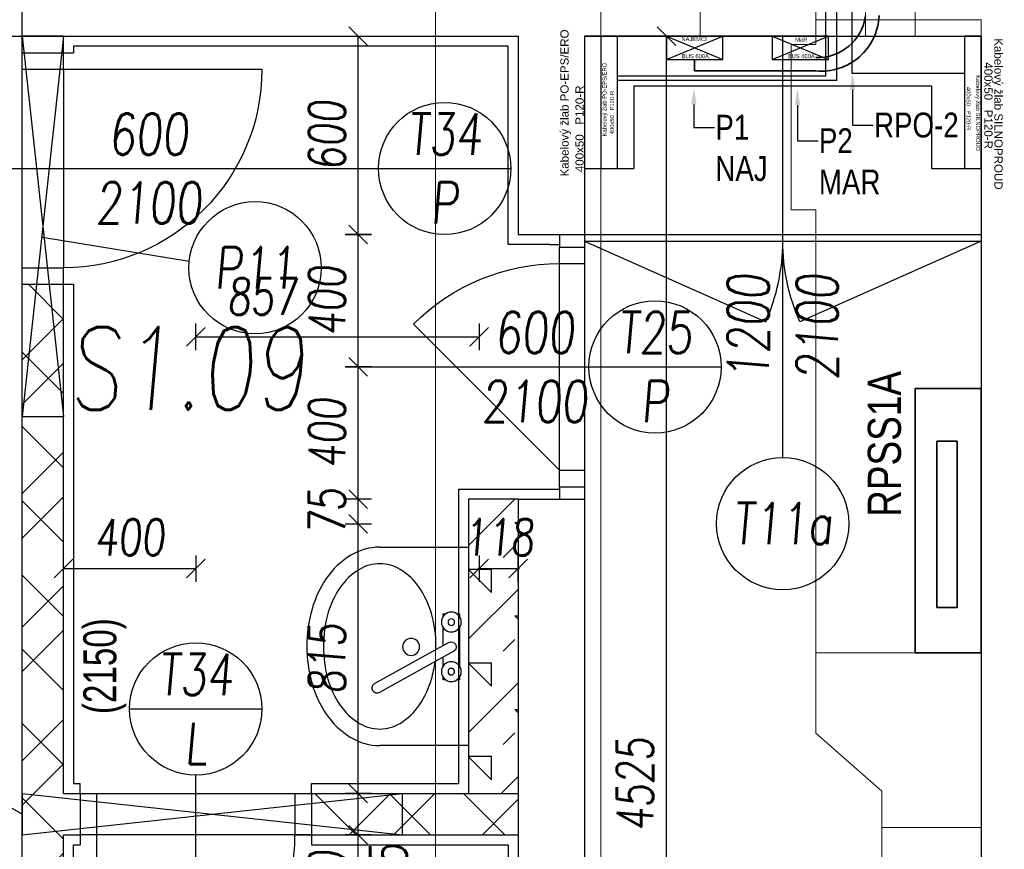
# Model space of a CAD drawing. Header units: millimetres. Extents: x 171 to 266814, y 44 to 350448.
# Tile 35 of 105: x 14700 to 17678, y 21399 to 23908. Entities that reach past the tile are written whole.
import ezdxf
from ezdxf import colors
from ezdxf.entities.mleader import LeaderData, LeaderLine
from ezdxf.math import Vec2, Vec3

# ---------------------------------------------------------------- set-up
doc = ezdxf.new("R2010")
doc.units = ezdxf.units.MM
doc.header["$LTSCALE"] = 100
for name, pattern in [('ACAD_ISO10W100', [18.5, 12, -3, 0.5, -3]), ('ACAD_ISO12W100', [22, 12, -3, 0.5, -3, 0.5, -3]), ('ČERCHOVANÁ', [25.4, 12.7, -6.35, 0, -6.35])]:
    doc.linetypes.add(name, pattern=pattern)
for name, color, linetype, lineweight in [('2DE_PRE_KK', 136, 'Continuous', 15), ('2DE_PRO_KK', 136, 'Continuous', 15), ('E_ROZVADĚČE', 1, 'Continuous', 35), ('E_VEDENÍ SILNOPROUD', 50, 'Continuous', 25), ('E_VEDENÍ_CBS', 214, 'Continuous', 25), ('E_ZÁSUVKY POPIS', 111, 'Continuous', 30), ('E_ŽLABY', 40, 'Continuous', 15), ('NAD', 4, 'ACAD_ISO12W100', 13), ('SRAFY', 7, 'Continuous', 13)]:
    doc.layers.add(name, color=color, linetype=linetype, lineweight=lineweight)
doc.layers.add('DVERE', color=7, linetype='Continuous', true_color=0xf00000)
for name, color, linetype in [('Elektro přívod', 1, 'Continuous'), ('KOTY 50', 7, 'Continuous'), ('KOTY-DVERE', 8, 'Continuous'), ('NOVA', 240, 'Continuous'), ('NOVÁ TENKÁ', 240, 'Continuous'), ('NOVÁ TLUSTÁ', 240, 'Continuous'), ('OBKLAD', 240, 'ČERCHOVANÁ'), ('POPIS2', 2, 'Continuous'), ('STÁVAJÍCÍ DVEŘE', 4, 'Continuous'), ('TENKA', 253, 'Continuous'), ('TLUSTA', 2, 'Continuous'), ('ZARIZOVAKY', 8, 'Continuous'), ('ŠRAFA', 253, 'Continuous'), ('ŽB', 3, 'Continuous')]:
    doc.layers.add(name, color=color, linetype=linetype)
doc.styles.add('arial', font='arial.ttf', dxfattribs={"width": 0.8, "height": 1})
doc.styles.add('CP_ATTR', font='ROMANS.SHX')
doc.styles.add('CS-ROMANS', font='romans.shx', dxfattribs={"width": 0.75, "oblique": 5})
doc.styles.get("Standard").update_dxf_attribs({"font": 'arial.ttf'})
doc.dimstyles.new('A_KÓTA_50', dxfattribs={"dimtxt": 110, "dimasz": 2, "dimexe": 100, "dimexo": 1500, "dimgap": 40, "dimtad": 1, "dimrnd": 1, "dimdsep": 46, "dimtxsty": 'CS-ROMANS', "dimblk": 'KOT_CARA20', "dimcen": 45, "dimse1": 1, "dimse2": 1, "dimclrd": 256, "dimclre": 256, "dimclrt": 256, "dimadec": 0, "dimazin": 0, "dimtfac": 1, "dimtix": 1, "dimtmove": 2, "dimatfit": 3, "dimldrblk": 'OBLIQUE', "dimfxl": 100, "dimtolj": 1, "dimarcsym": 0})
pattern_1 = [(45, (-294224.35, -112688.84), (-202.05576, 202.05576), []), (45, (-294089.65, -112688.84), (-202.05576, 202.05576), [])]

# ---------------------------------------------------------------- blocks, each defined once
blk = doc.blocks.new('UMYVADLO 60 1')
for p, q in [((300, 0), (-300, 0)), ((300, -268.8), (300, 0)), ((-300, 0), (-300, -268.8)), ((-101.5, -27.3), (-101.5, -35.7)), ((-93.1, -27.3), (-101.5, -27.3)), ((56.9, -27.3), (-59.9, -27.3)), ((98.5, -27.3), (90.1, -27.3)), ((98.5, -35.7), (98.5, -27.3)), ((-14.2, -44.3), (-139.2, -269.3)), ((11.2, -60.2), (-113.7, -285.2)), ((-101.5, -68.9), (-101.5, -77.3)), ((-101.5, -77.3), (-93.1, -77.3)), ((-59.9, -77.3), (-34.8, -77.3)), ((0.6, -77.3), (56.9, -77.3)), ((0.6, -77.3), (23.5, -77.3)), ((90.1, -77.3), (98.5, -77.3)), ((98.5, -77.3), (98.5, -68.9))]:
    blk.add_line(p, q)
for points in [[(250, -268.8, -0.137492), (232.8, -330.2, -0.107026), (176.8, -389.2, -0.080897), (99.3, -425.3, -0.06883), (0, -439, -0.06883), (-99.3, -425.3, -0.080897), (-176.8, -389.2, -0.107026), (-232.8, -330.2, -0.137492), (-250, -268.8, -0.137492), (-232.8, -207.4, -0.107026), (-176.8, -148.5, -0.080897), (-99.3, -112.3, -0.037258), (-46, -101.5, -0.06883)], [(-10.1, -98.7, -0.006936), (0, -98.6, -0.06883), (99.3, -112.3, -0.080897), (176.8, -148.5, -0.107026), (232.8, -207.4, -0.137492), (250, -268.8, -0.137492)], [(300, -268.8, -0.137492), (275.5, -356.2, -0.107026), (204.9, -430.5, -0.080897), (112.9, -473.4, -0.06883), (0, -489, -0.06883), (-112.9, -473.4, -0.080897), (-204.9, -430.5, -0.107026), (-275.5, -356.2, -0.137492), (-300, -268.8, -0.137492)]]:
    blk.add_lwpolyline(points, format="xyb")
for centre, radius in [((-76.5, -52.3), 30), ((73.5, -52.3), 30), ((-76.5, -52.3), 10), ((73.5, -52.3), 10), ((-1.5, -173.8), 25.7)]:
    blk.add_circle(centre, radius)
for centre, start, end in [((-1.5, -52.3), 327.9946, 147.9946), ((-126.5, -277.3), 147.9946, 327.9946)]:
    blk.add_arc(centre, 15, start, end)
blk = doc.blocks.new('KOT_CARA20')
for p, q in [((0, 20), (0, -20)), ((0, 0), (-14.1, -14.1)), ((0, 0), (14.1, 14.1))]:
    blk.add_line(p, q)
blk = doc.blocks.new('*D287')
at = {"layer": 'Defpoints', "color": 0, "transparency": 16777216}
for p in [(14557.1, 23457.9), (14707.6, 23457.9), (14612, 20542.9)]:
    blk.add_point(p, dxfattribs=at)
at = {"layer": 'KOTY 50', "lineweight": -2, "ltscale": 5, "transparency": 16777216}
blk.add_line((14557.1, 20544.9), (14557.1, 23455.9), dxfattribs=at)
at = {"layer": 'KOTY 50', "lineweight": -2, "transparency": 16777216, "xscale": 2, "yscale": 2, "zscale": 2}
for p, rotation in [((14557.1, 23457.9), 90), ((14557.1, 20542.9), 270)]:
    blk.add_blockref('KOT_CARA20', p, dxfattribs=dict(at, rotation=rotation))
at = {"layer": 'KOTY 50', "transparency": 16777216, "insert": (14462.1, 22000.4), "char_height": 110, "attachment_point": 5, "rotation": 90, "style": 'CS-ROMANS'}
blk.add_mtext('\\A1;2915', dxfattribs=at)
blk = doc.blocks.new('_OBLIQUE')
at = {"color": 0, "linetype": 'ByBlock', "ltscale": 15}
blk.add_line((-0.5, -0.5), (0.5, 0.5), dxfattribs=at)
blk = doc.blocks.new('*D288')
at = {"layer": 'Defpoints', "color": 0, "transparency": 16777216}
for p in [(14557.1, 23857.9), (14736.7, 23857.9), (14707.6, 23457.9)]:
    blk.add_point(p, dxfattribs=at)
at = {"layer": 'KOTY 50', "lineweight": -2, "ltscale": 5, "transparency": 16777216}
blk.add_line((14557.1, 23459.9), (14557.1, 23855.9), dxfattribs=at)
at = {"layer": 'KOTY 50', "lineweight": -2, "transparency": 16777216, "xscale": 2, "yscale": 2, "zscale": 2}
for p, rotation in [((14557.1, 23857.9), 90), ((14557.1, 23457.9), 270)]:
    blk.add_blockref('KOT_CARA20', p, dxfattribs=dict(at, rotation=rotation))
at = {"layer": 'KOTY 50', "transparency": 16777216, "insert": (14462.1, 23657.9), "char_height": 110, "attachment_point": 5, "rotation": 90, "style": 'CS-ROMANS'}
blk.add_mtext('\\A1;400', dxfattribs=at)
blk = doc.blocks.new('*D289')
at = {"layer": 'Defpoints', "color": 0, "transparency": 16777216}
for p in [(14557.1, 24057.9), (14757.2, 24057.9), (14736.7, 23857.9)]:
    blk.add_point(p, dxfattribs=at)
at = {"layer": 'KOTY 50', "lineweight": -2, "ltscale": 5, "transparency": 16777216}
for p, q in [((14557.1, 24059.9), (14557.1, 24061.9)), ((14557.1, 23857.9), (14557.1, 24057.9)), ((14557.1, 23855.9), (14557.1, 23853.9))]:
    blk.add_line(p, q, dxfattribs=at)
at = {"layer": 'KOTY 50', "lineweight": -2, "transparency": 16777216, "xscale": 2, "yscale": 2, "zscale": 2}
for p, rotation in [((14557.1, 24057.9), 270), ((14557.1, 23857.9), 90)]:
    blk.add_blockref('KOT_CARA20', p, dxfattribs=dict(at, rotation=rotation))
at = {"layer": 'KOTY 50', "transparency": 16777216, "insert": (14462.1, 23957.9), "char_height": 110, "attachment_point": 5, "rotation": 90, "style": 'CS-ROMANS'}
blk.add_mtext('\\A1;200', dxfattribs=at)
blk = doc.blocks.new('*D293')
at = {"layer": 'Defpoints', "color": 0, "transparency": 16777216}
for p in [(15724, 21442.9), (16005.2, 21442.9), (16005.2, 20542.9)]:
    blk.add_point(p, dxfattribs=at)
at = {"layer": 'KOTY 50', "lineweight": -2, "ltscale": 5, "transparency": 16777216}
blk.add_line((15724, 20544.9), (15724, 21440.9), dxfattribs=at)
at = {"layer": 'KOTY 50', "lineweight": -2, "transparency": 16777216, "xscale": 2, "yscale": 2, "zscale": 2}
for p, rotation in [((15724, 21442.9), 90), ((15724, 20542.9), 270)]:
    blk.add_blockref('KOT_CARA20', p, dxfattribs=dict(at, rotation=rotation))
at = {"layer": 'KOTY 50', "transparency": 16777216, "insert": (15629, 21289.5), "char_height": 110, "attachment_point": 5, "rotation": 90, "style": 'CS-ROMANS'}
blk.add_mtext('\\A1;900', dxfattribs=at)
blk = doc.blocks.new('*D294')
at = {"layer": 'Defpoints', "color": 0, "transparency": 16777216}
for p in [(14880.7, 21567.9), (15724, 21567.9), (14875.5, 21442.9)]:
    blk.add_point(p, dxfattribs=at)
at = {"layer": 'KOTY 50', "lineweight": -2, "ltscale": 5, "transparency": 16777216}
blk.add_line((15724, 21444.9), (15724, 21565.9), dxfattribs=at)
at = {"layer": 'KOTY 50', "lineweight": -2, "transparency": 16777216, "xscale": 2, "yscale": 2, "zscale": 2}
for p, rotation in [((15724, 21567.9), 90), ((15724, 21442.9), 270)]:
    blk.add_blockref('KOT_CARA20', p, dxfattribs=dict(at, rotation=rotation))
at = {"layer": 'KOTY 50', "transparency": 16777216, "insert": (15815.3, 21310.6), "char_height": 110, "attachment_point": 5, "rotation": 90, "style": 'CS-ROMANS'}
blk.add_mtext('\\A1;125', dxfattribs=at)
blk = doc.blocks.new('*D295')
at = {"layer": 'Defpoints', "color": 0, "transparency": 16777216}
for p in [(15724, 22382.9), (16106, 22382.9), (14880.7, 21567.9)]:
    blk.add_point(p, dxfattribs=at)
at = {"layer": 'KOTY 50', "lineweight": -2, "ltscale": 5, "transparency": 16777216}
blk.add_line((15724, 21569.9), (15724, 22380.9), dxfattribs=at)
at = {"layer": 'KOTY 50', "lineweight": -2, "transparency": 16777216, "xscale": 2, "yscale": 2, "zscale": 2}
for p, rotation in [((15724, 22382.9), 90), ((15724, 21567.9), 270)]:
    blk.add_blockref('KOT_CARA20', p, dxfattribs=dict(at, rotation=rotation))
at = {"layer": 'KOTY 50', "transparency": 16777216, "insert": (15629, 21975.4), "char_height": 110, "attachment_point": 5, "rotation": 90, "style": 'CS-ROMANS'}
blk.add_mtext('\\A1;815', dxfattribs=at)
blk = doc.blocks.new('*D296')
at = {"layer": 'Defpoints', "color": 0, "transparency": 16777216}
for p in [(15724, 22457.9), (16088.6, 22457.9), (16106, 22382.9)]:
    blk.add_point(p, dxfattribs=at)
at = {"layer": 'KOTY 50', "lineweight": -2, "ltscale": 5, "transparency": 16777216}
for p, q in [((15724, 22459.9), (15724, 22461.9)), ((15724, 22382.9), (15724, 22457.9)), ((15724, 22380.9), (15724, 22378.9))]:
    blk.add_line(p, q, dxfattribs=at)
at = {"layer": 'KOTY 50', "lineweight": -2, "transparency": 16777216, "xscale": 2, "yscale": 2, "zscale": 2}
for p, rotation in [((15724, 22457.9), 270), ((15724, 22382.9), 90)]:
    blk.add_blockref('KOT_CARA20', p, dxfattribs=dict(at, rotation=rotation))
at = {"layer": 'KOTY 50', "transparency": 16777216, "insert": (15629, 22420.4), "char_height": 110, "attachment_point": 5, "rotation": 90, "style": 'CS-ROMANS'}
blk.add_mtext('\\A1;75', dxfattribs=at)
blk = doc.blocks.new('*D297')
at = {"layer": 'Defpoints', "color": 0, "transparency": 16777216}
for p in [(15724, 22857.9), (16332.6, 22857.9), (16088.6, 22457.9)]:
    blk.add_point(p, dxfattribs=at)
at = {"layer": 'KOTY 50', "lineweight": -2, "ltscale": 5, "transparency": 16777216}
blk.add_line((15724, 22459.9), (15724, 22855.9), dxfattribs=at)
at = {"layer": 'KOTY 50', "lineweight": -2, "transparency": 16777216, "xscale": 2, "yscale": 2, "zscale": 2}
for p, rotation in [((15724, 22857.9), 90), ((15724, 22457.9), 270)]:
    blk.add_blockref('KOT_CARA20', p, dxfattribs=dict(at, rotation=rotation))
at = {"layer": 'KOTY 50', "transparency": 16777216, "insert": (15629, 22657.9), "char_height": 110, "attachment_point": 5, "rotation": 90, "style": 'CS-ROMANS'}
blk.add_mtext('\\A1;400', dxfattribs=at)
blk = doc.blocks.new('*D298')
at = {"layer": 'Defpoints', "color": 0, "transparency": 16777216}
for p in [(15724, 23257.9), (16251.5, 23257.9), (16332.6, 22857.9)]:
    blk.add_point(p, dxfattribs=at)
at = {"layer": 'KOTY 50', "lineweight": -2, "ltscale": 5, "transparency": 16777216}
blk.add_line((15724, 22859.9), (15724, 23255.9), dxfattribs=at)
at = {"layer": 'KOTY 50', "lineweight": -2, "transparency": 16777216, "xscale": 2, "yscale": 2, "zscale": 2}
for p, rotation in [((15724, 23257.9), 90), ((15724, 22857.9), 270)]:
    blk.add_blockref('KOT_CARA20', p, dxfattribs=dict(at, rotation=rotation))
at = {"layer": 'KOTY 50', "transparency": 16777216, "insert": (15629, 23057.9), "char_height": 110, "attachment_point": 5, "rotation": 90, "style": 'CS-ROMANS'}
blk.add_mtext('\\A1;400', dxfattribs=at)
blk = doc.blocks.new('*D299')
at = {"layer": 'Defpoints', "color": 0, "transparency": 16777216}
for p in [(15724, 23857.9), (16106, 23857.9), (16251.5, 23257.9)]:
    blk.add_point(p, dxfattribs=at)
at = {"layer": 'KOTY 50', "lineweight": -2, "ltscale": 5, "transparency": 16777216}
blk.add_line((15724, 23259.9), (15724, 23855.9), dxfattribs=at)
at = {"layer": 'KOTY 50', "lineweight": -2, "transparency": 16777216, "xscale": 2, "yscale": 2, "zscale": 2}
for p, rotation in [((15724, 23857.9), 90), ((15724, 23257.9), 270)]:
    blk.add_blockref('KOT_CARA20', p, dxfattribs=dict(at, rotation=rotation))
at = {"layer": 'KOTY 50', "transparency": 16777216, "insert": (15629, 23557.9), "char_height": 110, "attachment_point": 5, "rotation": 90, "style": 'CS-ROMANS'}
blk.add_mtext('\\A1;600', dxfattribs=at)
blk = doc.blocks.new('*D307')
at = {"layer": 'Defpoints', "color": 0, "transparency": 16777216}
for p in [(16656, 23857.9), (16725, 23857.9), (16759.5, 19332.9)]:
    blk.add_point(p, dxfattribs=at)
at = {"layer": 'KOTY 50', "lineweight": -2, "ltscale": 5, "transparency": 16777216}
blk.add_line((16656, 19334.9), (16656, 23855.9), dxfattribs=at)
at = {"layer": 'KOTY 50', "lineweight": -2, "transparency": 16777216, "xscale": 2, "yscale": 2, "zscale": 2}
for p, rotation in [((16656, 23857.9), 90), ((16656, 19332.9), 270)]:
    blk.add_blockref('KOT_CARA20', p, dxfattribs=dict(at, rotation=rotation))
at = {"layer": 'KOTY 50', "transparency": 16777216, "insert": (16561, 21595.4), "char_height": 110, "attachment_point": 5, "rotation": 90, "style": 'CS-ROMANS'}
blk.add_mtext('\\A1;4525', dxfattribs=at)
blk = doc.blocks.new('*D351')
at = {"layer": 'Defpoints', "color": 0, "transparency": 16777216}
for p in [(15232.6, 22247.9), (14832.6, 21715.8), (15232.6, 21715.8)]:
    blk.add_point(p, dxfattribs=at)
at = {"layer": 'KOTY 50', "lineweight": -2, "ltscale": 5, "transparency": 16777216}
blk.add_line((14834.6, 22247.9), (15230.6, 22247.9), dxfattribs=at)
at = {"layer": 'KOTY 50', "lineweight": -2, "transparency": 16777216, "xscale": 2, "yscale": 2, "zscale": 2, "rotation": 180}
blk.add_blockref('KOT_CARA20', (14832.6, 22247.9), dxfattribs=at)
at = {"layer": 'KOTY 50', "lineweight": -2, "transparency": 16777216, "xscale": 2, "yscale": 2, "zscale": 2}
blk.add_blockref('KOT_CARA20', (15232.6, 22247.9), dxfattribs=at)
at = {"layer": 'KOTY 50', "transparency": 16777216, "insert": (15032.6, 22342.9), "char_height": 110, "attachment_point": 5, "style": 'CS-ROMANS'}
blk.add_mtext('\\A1;400', dxfattribs=at)
blk = doc.blocks.new('*D352')
at = {"layer": 'Defpoints', "color": 0, "transparency": 16777216}
for p in [(16089.4, 22948.7), (16089.4, 22457.8), (15232.6, 21623.5)]:
    blk.add_point(p, dxfattribs=at)
at = {"layer": 'KOTY 50', "lineweight": -2, "ltscale": 5, "transparency": 16777216}
blk.add_line((15234.6, 22948.7), (16087.4, 22948.7), dxfattribs=at)
at = {"layer": 'KOTY 50', "lineweight": -2, "transparency": 16777216, "xscale": 2, "yscale": 2, "zscale": 2, "rotation": 180}
blk.add_blockref('KOT_CARA20', (15232.6, 22948.7), dxfattribs=at)
at = {"layer": 'KOTY 50', "lineweight": -2, "transparency": 16777216, "xscale": 2, "yscale": 2, "zscale": 2}
blk.add_blockref('KOT_CARA20', (16089.4, 22948.7), dxfattribs=at)
at = {"layer": 'KOTY 50', "transparency": 16777216, "insert": (15433.4, 23070.8), "char_height": 110, "attachment_point": 5, "style": 'CS-ROMANS'}
blk.add_mtext('\\A1;857', dxfattribs=at)
blk = doc.blocks.new('*D353')
at = {"layer": 'Defpoints', "color": 0, "transparency": 16777216}
for p in [(16089.4, 22457.8), (16207.6, 22275), (16207.6, 22247.9)]:
    blk.add_point(p, dxfattribs=at)
at = {"layer": 'KOTY 50', "lineweight": -2, "ltscale": 5, "transparency": 16777216}
for p, q in [((16087.4, 22247.9), (16085.4, 22247.9)), ((16089.4, 22247.9), (16207.6, 22247.9)), ((16209.6, 22247.9), (16211.6, 22247.9))]:
    blk.add_line(p, q, dxfattribs=at)
at = {"layer": 'KOTY 50', "lineweight": -2, "transparency": 16777216, "xscale": 2, "yscale": 2, "zscale": 2}
blk.add_blockref('KOT_CARA20', (16089.4, 22247.9), dxfattribs=at)
at = {"layer": 'KOTY 50', "lineweight": -2, "transparency": 16777216, "xscale": 2, "yscale": 2, "zscale": 2, "rotation": 180}
blk.add_blockref('KOT_CARA20', (16207.6, 22247.9), dxfattribs=at)
at = {"layer": 'KOTY 50', "transparency": 16777216, "insert": (16148.5, 22342.9), "char_height": 110, "attachment_point": 5, "style": 'CS-ROMANS'}
blk.add_mtext('\\A1;118', dxfattribs=at)
blk = doc.blocks.new('P11')
at = {"layer": 'NOVÁ TLUSTÁ', "linetype": 'ACAD_ISO10W100', "ltscale": 15}
for p, q in [((312745.1, 138790.9), (312745.1, 138665.9)), ((312745.1, 138790.9), (313895.1, 138665.9)), ((312745.1, 138665.9), (313895.1, 138790.9)), ((313895.1, 138665.9), (313895.1, 138790.9))]:
    blk.add_line(p, q, dxfattribs=at)
blk = doc.blocks.new('*U434')
for p, q in [((0, -250), (0, 250)), ((0, 250), (380, 250)), ((380, 250), (380, -250)), ((380, -250), (0, -250))]:
    blk.add_line(p, q)
at = {"style": 'CP_ATTR', "flags": 9}
for tag in ['NAME', 'PRODUCER', 'PRODUCT-TYPE', 'ARTICLE', 'FLOW', 'NUMBER', 'SYSTEM', 'FORM', 'SIZE', 'OTHER']:
    blk.add_attdef(tag, (0, 0), '', height=0.0001, dxfattribs=at)
blk = doc.blocks.new('Rozvaděč')
at = {"layer": 'E_ROZVADĚČE'}
blk.add_lwpolyline([(1.6, 6.3), (801.6, 6.3), (801.6, 206.3), (1.6, 206.3), (1.6, 6.3)], dxfattribs=at)
blk.add_lwpolyline([(161.3, 134.2), (664.1, 134.2), (664.1, 72.7), (161.3, 72.7)], close=True, dxfattribs=at)
blk = doc.blocks.new('*U442')
for p, q in [((75, 325), (75, 325)), ((75, 325), (575, 325)), ((75, 250), (75, 325)), ((575, 325), (575, 325)), ((575, 250), (575, 325)), ((0, -250), (0, 250)), ((0, 250), (0, 250)), ((0, 250), (75, 250)), ((650, 250), (575, 250)), ((650, 250), (650, 250)), ((650, 250), (650, -250)), ((0, -250), (0, -250)), ((0, -250), (650, -250)), ((650, -250), (650, -250))]:
    blk.add_line(p, q)
at = {"style": 'CP_ATTR', "flags": 9}
for tag in ['NAME', 'PRODUCER', 'PRODUCT-TYPE', 'ARTICLE', 'FLOW', 'NUMBER', 'SYSTEM', 'FORM', 'SIZE', 'OTHER']:
    blk.add_attdef(tag, (0, 0), '', height=0.0001, dxfattribs=at)
blk = doc.blocks.new('*U447')
for p, q in [((0, -250), (0, 250)), ((0, 250), (110, 250)), ((285.6, 250), (110, 250)), ((418, 250), (285.6, 250)), ((418, 250), (528, 250)), ((528, 250), (528, -50)), ((242.4, -250), (418, -50)), ((528, -50), (418, -50)), ((110, -250), (0, -250)), ((110, -250), (242.4, -250))]:
    blk.add_line(p, q)
at = {"style": 'CP_ATTR', "flags": 9}
for tag in ['NAME', 'PRODUCER', 'PRODUCT-TYPE', 'ARTICLE', 'FLOW', 'NUMBER', 'SYSTEM', 'FORM', 'SIZE', 'OTHER']:
    blk.add_attdef(tag, (0, 0), '', height=0.0001, dxfattribs=at)
blk = doc.blocks.new('*U448')
for p, q in [((0, -250), (0, 250)), ((0, 250), (1264.9, 250)), ((1264.9, 250), (1264.9, -250)), ((1264.9, -250), (0, -250))]:
    blk.add_line(p, q)
at = {"style": 'CP_ATTR', "flags": 9}
for tag in ['NAME', 'PRODUCER', 'PRODUCT-TYPE', 'ARTICLE', 'FLOW', 'NUMBER', 'SYSTEM', 'FORM', 'SIZE', 'OTHER']:
    blk.add_attdef(tag, (0, 0), '', height=0.0001, dxfattribs=at)
blk = doc.blocks.new('*U449')
for p, q in [((0, -150), (0, 150)), ((0, 150), (3906.1, 150)), ((3906.1, 150), (3906.1, -150)), ((3906.1, -150), (0, -150))]:
    blk.add_line(p, q)
at = {"style": 'CP_ATTR', "flags": 9}
for tag in ['NAME', 'PRODUCER', 'PRODUCT-TYPE', 'ARTICLE', 'FLOW', 'NUMBER', 'SYSTEM', 'FORM', 'SIZE', 'OTHER']:
    blk.add_attdef(tag, (0, 0), '', height=0.0001, dxfattribs=at)
blk = doc.blocks.new('*U454')
for p, q in [((0, -150), (0, 150)), ((0, 150), (400, 150)), ((400, 150), (400, -150)), ((400, -150), (0, -150))]:
    blk.add_line(p, q)
at = {"style": 'CP_ATTR', "flags": 9}
for tag in ['NAME', 'PRODUCER', 'PRODUCT-TYPE', 'ARTICLE', 'FLOW', 'NUMBER', 'SYSTEM', 'FORM', 'SIZE', 'OTHER']:
    blk.add_attdef(tag, (0, 0), '', height=0.0001, dxfattribs=at)

msp = doc.modelspace()

# ---------------------------------------------------------------- hatches: boundary and pattern name
at = {"layer": 'SRAFY', "ltscale": 5}
h = msp.add_hatch(dxfattribs=at)
h.set_pattern_fill('ANSI32', color=253, scale=30)
h.set_pattern_definition(pattern_1)
h.paths.add_polyline_path([(14832.556, 23857.91), (14707.556, 23857.91), (14707.556, 23807.91), (14832.556, 23807.91)])
h = msp.add_hatch(dxfattribs=at)
h.set_pattern_fill('ANSI32', color=253, scale=30)
h.set_pattern_definition(pattern_1)
h.paths.add_polyline_path([(14832.556, 21442.91), (14882.556, 21442.91), (14882.556, 21567.91), (14832.556, 21567.91), (14832.556, 23107.91), (14707.556, 23107.91), (14707.556, 20542.91), (14832.556, 20542.91)])
h.paths.add_polyline_path([(14832.556, 23857.91), (14707.556, 23857.91), (14707.556, 23807.91), (14832.556, 23807.91)])
h.paths.add_polyline_path([(15957.556, 21567.91), (15582.556, 21567.91), (15582.556, 21442.91), (15957.556, 21442.91)])
h.paths.add_polyline_path([(16207.556, 21567.91), (15957.556, 21567.91), (15957.556, 21442.91), (16207.556, 21442.91)])
at = {"layer": 'ŠRAFA', "ltscale": 5}
h = msp.add_hatch(dxfattribs=at)
h.set_pattern_fill('ANSI31', color=253, scale=50, angle=90)
h.set_pattern_definition([(135, (-294224.35, -112688.84), (-112.2532, -112.2532), [])])
h.paths.add_polyline_path([(14832.556, 21442.91), (14882.556, 21442.91), (14882.556, 21567.91), (14832.556, 21567.91), (14832.556, 23107.91), (14707.556, 23107.91), (14707.556, 20542.91), (14832.556, 20542.91)])
h.paths.add_polyline_path([(15957.556, 21567.91), (15582.556, 21567.91), (15582.556, 21442.91), (15957.556, 21442.91)])
h.paths.add_polyline_path([(16207.556, 21567.91), (15957.556, 21567.91), (15957.556, 21442.91), (16207.556, 21442.91)])
at = {"layer": 'ŠRAFA'}
h = msp.add_hatch(dxfattribs=at)
h.set_pattern_fill('PERLITBETON', color=253, scale=50)
h.set_pattern_definition([(45, (-111399.9, -121827.07), (-141.42136, 141.42136), []), (45, (-111258.47, -121827.07), (-141.42136, 141.42136), [50, -150]), (135, (-111152.4, -121791.72), (-141.42136, -141.42136), [100, -100]), (0, (-111223.11, -121721.01), (141.42136, 141.42136), [70.71068, -212.13203]), (90, (-111152.4, -121791.72), (-141.42136, 141.42136), [70.71068, -212.13203])])
h.paths.add_polyline_path([(16207.556, 22457.774), (16057.556, 22457.774), (16057.556, 21567.911), (16207.556, 21567.911)])

# ---------------------------------------------------------------- linework, layer by layer
at = {"layer": 'DVERE', "color": 253}
for p, q in [((16557.556, 23707.91), (16557.556, 23457.91)), ((16557.556, 23707.91), (17457.556, 23707.91)), ((17457.556, 23707.91), (17457.556, 23457.91)), ((16407.556, 23457.91), (16557.556, 23457.91)), ((17457.556, 23457.91), (17607.556, 23457.91))]:
    msp.add_line(p, q, dxfattribs=at)
for points in [[(14707.556, 23157.91), (14707.556, 23757.91)], [(14832.556, 23757.91), (14832.556, 23157.91)], [(14882.556, 21567.91), (15582.556, 21567.91)], [(14932.556, 21567.91), (14932.556, 21442.91)], [(15532.556, 21567.91), (15532.556, 21442.91)], [(15582.556, 21442.91), (14882.556, 21442.91)]]:
    msp.add_lwpolyline(points, dxfattribs=at)
for points in [[(14832.556, 23757.91), (15432.556, 23757.91, -0.41421356), (14832.556, 23157.91)], [(14932.556, 21442.91), (14932.556, 20842.91, 0.41421356), (15532.556, 21442.91)]]:
    msp.add_lwpolyline(points, format="xyb", dxfattribs=at)
at = {"layer": 'E_VEDENÍ SILNOPROUD', "color": 241, "true_color": 0xf7abae}
for p, q in [((17216.022, 24350.928), (17216.022, 23746.362)), ((17216.022, 23746.362), (17557.556, 23746.362))]:
    msp.add_line(p, q, dxfattribs=at)
at = {"layer": 'E_VEDENÍ SILNOPROUD', "color": 240, "true_color": 0xed1f24}
for p, q in [((17136.745, 24296.232), (17136.745, 23736.824)), ((17136.606, 23736.824), (16507.556, 23736.824))]:
    msp.add_line(p, q, dxfattribs=at)
at = {"layer": 'E_VEDENÍ SILNOPROUD', "lineweight": 35}
for p in [(16740.994, 23787.91), (17107.556, 23753.187)]:
    msp.add_line(p, (16740.994, 23753.187), dxfattribs=at)
for centre, radius, start, end in [((17124.102, 23927.278), 174.876, 264.570787, 357.804234), ((17113.985, 23938.1), 144.742, 267.454467, 352.709159)]:
    msp.add_arc(centre, radius, start, end, dxfattribs=at)
at = {"layer": 'E_VEDENÍ_CBS'}
for q in [(17170.735, 24257.91), (16507.556, 23723.656)]:
    msp.add_line((17170.735, 23723.656), q, dxfattribs=at)
at = {"layer": 'E_VEDENÍ_CBS', "color": 85, "true_color": 0x58ba48}
msp.add_line((17107.556, 23857.91), (16407.556, 23857.91), dxfattribs=at)
at = {"layer": 'Elektro přívod', "color": 7}
msp.add_line((16407.556, 23857.91), (17607.556, 23857.91), dxfattribs=at)
at = {"layer": 'Elektro přívod'}
for p, q in [((16655.994, 23857.91), (16825.994, 23787.91)), ((16655.994, 23787.91), (16825.994, 23857.91)), ((16975.994, 23857.91), (17145.994, 23787.91)), ((16975.994, 23787.91), (17145.994, 23857.91))]:
    msp.add_line(p, q, dxfattribs=at)
at = {"layer": 'Elektro přívod', "color": 1, "lineweight": 30}
for points in [[(16507.556, 23457.91), (16507.556, 23857.91), (16457.556, 23857.91), (16457.556, 23457.91)], [(16655.994, 23787.91), (16825.994, 23787.91), (16825.994, 23857.91), (16655.994, 23857.91)], [(16975.994, 23787.91), (17145.994, 23787.91), (17145.994, 23857.91), (16975.994, 23857.91)], [(17557.556, 23857.91), (17557.556, 23457.91), (17607.556, 23457.91), (17607.556, 23857.91)]]:
    msp.add_lwpolyline(points, close=True, dxfattribs=at)
at = {"layer": 'KOTY-DVERE', "color": 253}
for p, q in [((17007.556, 22583.964), (17007.556, 23857.91)), ((14553.64, 23457.91), (15785.047, 23457.91)), ((15785.047, 23457.91), (16185.047, 23457.91)), ((14769.229, 23250.613), (15212.971, 23177.83)), ((15720.621, 22857.91), (16572.119, 22857.91)), ((16421.163, 22857.911), (16821.163, 22857.91)), ((15032.556, 21823.534), (15432.556, 21823.534)), ((14707.556, 21505.41), (14442.228, 21653.342)), ((15232.556, 20593.8), (15232.556, 21623.534))]:
    msp.add_line(p, q, dxfattribs=at)
for centre in [(15985.047, 23457.91), (15411.952, 23157.669), (16621.163, 22857.91), (17007.556, 22383.964), (15232.556, 21823.534)]:
    msp.add_circle(centre, 200, dxfattribs=at)
at = {"layer": 'NAD', "color": 253, "ltscale": 20}
for points in [[(15957.556, 10257.91), (15957.556, 28257.91)], [(16457.556, 10257.91), (16457.556, 28257.91)]]:
    msp.add_lwpolyline(points, dxfattribs=at)
at = {"layer": 'NOVA', "color": 253}
for p, q in [((16332.556, 23257.91), (16332.556, 23220.41)), ((16332.556, 23257.91), (16332.556, 23220.41)), ((16407.556, 23257.91), (16407.556, 23220.41)), ((16407.556, 23257.91), (17607.556, 23257.91)), ((16407.556, 23257.91), (16407.556, 23220.41)), ((16407.556, 23257.91), (17607.556, 23257.91)), ((16407.556, 23237.91), (17607.556, 23237.91)), ((16407.556, 23237.91), (17607.556, 23237.91)), ((16332.556, 22495.41), (16332.556, 22457.91)), ((16332.556, 22495.41), (16332.556, 22457.91)), ((16407.556, 22495.41), (16407.556, 22457.91)), ((16407.556, 22495.41), (16407.556, 22457.91))]:
    msp.add_line(p, q, dxfattribs=at)
for points in [[(16407.556, 23237.91), (16956.028, 22994.643, 0.10474749), (17007.556, 23237.91)], [(16407.556, 23237.91), (16956.028, 22994.643, 0.10474749), (17007.556, 23237.91)], [(17607.556, 23237.91), (17059.085, 22994.643, -0.10474749), (17007.556, 23237.91)], [(17607.556, 23237.91), (17059.085, 22994.643, -0.10474749), (17007.556, 23237.91)], [(16332.556, 22545.41), (15890.615, 22987.352, -0.19891237), (16332.556, 23170.41)], [(16332.556, 22545.41), (15890.615, 22987.352, -0.19891237), (16332.556, 23170.41)]]:
    msp.add_lwpolyline(points, format="xyb", dxfattribs=at)
for points in [[(16332.556, 23220.41), (16407.556, 23220.41)], [(16332.556, 22495.41), (16332.556, 23220.41)], [(16332.556, 23220.41), (16407.556, 23220.41)], [(16332.556, 22495.41), (16332.556, 23220.41)], [(16407.556, 23220.41), (16407.556, 22495.41)], [(16407.556, 23220.41), (16407.556, 22495.41)], [(16332.556, 23170.41), (16407.556, 23170.41)], [(16332.556, 23170.41), (16407.556, 23170.41)], [(16332.556, 22545.41), (16407.556, 22545.41)], [(16332.556, 22545.41), (16407.556, 22545.41)], [(16332.556, 22495.41), (16407.556, 22495.41)], [(16332.556, 22495.41), (16407.556, 22495.41)]]:
    msp.add_lwpolyline(points, dxfattribs=at)
at = {"layer": 'NOVÁ TENKÁ', "color": 253, "ltscale": 5}
msp.add_line((13507.556, 23857.91), (14707.556, 23857.91), dxfattribs=at)
at = {"layer": 'NOVÁ TLUSTÁ', "color": 253}
for p, q in [((14832.556, 21567.91), (14882.556, 21567.91)), ((15532.556, 21567.91), (16207.556, 21567.91)), ((14832.556, 21442.91), (14882.556, 21442.91)), ((15532.556, 21442.91), (16207.556, 21442.91))]:
    msp.add_line(p, q, dxfattribs=at)
for points in [[(14707.556, 23757.91), (14707.556, 23857.91)], [(14832.556, 23757.91), (14832.556, 23857.91)], [(14707.556, 20542.91), (14707.556, 23157.91)], [(14832.556, 21567.91), (14832.556, 23157.91)], [(14832.556, 20542.91), (14832.556, 21442.91)]]:
    msp.add_lwpolyline(points, dxfattribs=at)
at = {"layer": 'NOVÁ TLUSTÁ', "color": 253, "ltscale": 5}
msp.add_lwpolyline([(16207.556, 22457.774), (16057.556, 22457.774), (16057.556, 21567.91)], dxfattribs=at)
at = {"layer": 'OBKLAD', "color": 253, "ltscale": 5}
for p, q in [((14832.556, 23807.91), (14862.556, 23807.91)), ((16302.556, 23227.91), (16332.556, 23227.91)), ((14832.556, 23107.91), (14862.556, 23107.91)), ((16302.556, 22487.896), (16332.556, 22487.896)), ((14882.556, 21567.91), (14882.556, 21597.91)), ((15582.556, 21567.91), (15582.556, 21597.91)), ((14882.556, 21442.91), (14882.556, 21412.91)), ((15582.556, 21442.91), (15582.556, 21412.91))]:
    msp.add_line(p, q, dxfattribs=at)
for points in [[(16302.556, 23227.91), (16177.556, 23227.91), (16177.556, 23827.91), (14862.556, 23827.91), (14862.556, 23807.91)], [(14862.556, 23107.91), (14862.556, 21597.91), (14882.556, 21597.91)], [(15582.556, 21597.91), (16027.556, 21597.91), (16027.556, 22487.759), (16302.556, 22487.896)], [(15582.556, 21412.91), (16177.556, 21412.91), (16177.556, 20572.91), (14862.556, 20572.91), (14862.556, 21412.91), (14882.556, 21412.91)]]:
    msp.add_lwpolyline(points, dxfattribs=at)
at = {"layer": 'STÁVAJÍCÍ DVEŘE', "color": 253}
for p, q in [((16557.556, 23707.91), (16557.556, 23457.91)), ((16557.556, 23707.91), (17457.556, 23707.91)), ((17457.556, 23707.91), (17457.556, 23457.91)), ((16407.556, 23457.91), (16557.556, 23457.91)), ((17457.556, 23457.91), (17607.556, 23457.91))]:
    msp.add_line(p, q, dxfattribs=at)
at = {"layer": 'TENKA', "color": 253}
for points in [[(14707.556, 23807.91), (14832.556, 23807.91)], [(14707.556, 23107.91), (14832.556, 23107.91)], [(14882.556, 21567.91), (14882.556, 21442.91)], [(15582.556, 21567.91), (15582.556, 21442.91)]]:
    msp.add_lwpolyline(points, dxfattribs=at)
at = {"layer": 'TLUSTA', "color": 253}
msp.add_line((16407.556, 22857.91), (16407.556, 22495.41), dxfattribs=at)
msp.add_line((16407.556, 22857.91), (16407.556, 22495.41), dxfattribs=at)
for points in [[(14707.556, 23757.91), (14832.556, 23757.91)], [(14707.556, 23157.91), (14832.556, 23157.91)]]:
    msp.add_lwpolyline(points, dxfattribs=at)
at = {"layer": 'ŽB', "color": 253}
for p, q in [((14707.556, 23857.91), (16207.556, 23857.91)), ((16207.556, 23857.91), (16207.556, 23257.91)), ((16207.556, 23857.91), (16207.556, 23257.91)), ((16407.556, 23857.91), (16407.556, 23257.91)), ((16407.556, 23857.91), (17607.556, 23857.91)), ((16407.556, 23857.91), (16407.556, 23257.91)), ((16407.556, 23857.91), (17607.556, 23857.91)), ((17607.556, 23857.91), (17607.556, 19332.91)), ((17607.556, 23857.91), (17607.556, 19332.91)), ((16207.556, 23257.91), (16407.556, 23257.91)), ((16207.556, 23257.91), (16407.556, 23257.91)), ((16207.556, 22457.91), (16207.556, 20542.91)), ((16207.556, 22457.91), (16407.556, 22457.91)), ((16207.556, 22457.91), (16207.556, 20542.91)), ((16207.556, 22457.91), (16407.556, 22457.91)), ((16407.556, 22457.91), (16407.556, 19332.91)), ((16407.556, 22457.91), (16407.556, 19332.91))]:
    msp.add_line(p, q, dxfattribs=at)
msp.add_lwpolyline([(14707.556, 23857.91), (14707.556, 24057.91)], dxfattribs=at)

# ---------------------------------------------------------------- block references
at = {"rotation": 270}
msp.add_blockref('Rozvaděč', (17401.24, 22794.62), dxfattribs=at)
at = {"layer": '2DE_PRE_KK', "rotation": 270}
msp.add_blockref('*U434', (17007.556, 24237.91), dxfattribs=at)
at = {"layer": '2DE_PRO_KK', "rotation": 90}
msp.add_blockref('*U454', (17257.556, 23857.91), dxfattribs=at)
at = {"layer": 'E_ŽLABY', "xscale": -1, "zscale": 110, "rotation": 90}
msp.add_blockref('*U442', (17357.556, 23907.91), dxfattribs=at)
at = {"layer": 'E_ŽLABY', "rotation": 270}
for name, p in [('*U448', (17357.556, 23257.91)), ('*U449', (17457.556, 21464.998))]:
    msp.add_blockref(name, p, dxfattribs=at)
at = {"layer": 'E_ŽLABY', "zscale": 110, "rotation": 270}
msp.add_blockref('*U447', (17357.556, 21992.998), dxfattribs=at)
at = {"layer": 'NOVÁ TLUSTÁ', "color": 253, "rotation": 270}
msp.add_blockref('P11', (-123958.339, 336602.994), dxfattribs=at)
at = {"layer": 'NOVÁ TLUSTÁ', "color": 253}
msp.add_blockref('P11', (-298037.527, -117222.985), dxfattribs=at)
at = {"layer": 'ZARIZOVAKY', "color": 253, "xscale": -1, "rotation": 270.0000000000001}
msp.add_blockref('UMYVADLO 60 1', (16057.556, 22012.842), dxfattribs=at)

# ---------------------------------------------------------------- texts
at = {"layer": 'E_ZÁSUVKY POPIS', "color": 242, "true_color": 0xcd2027, "width": 0.8}
msp.add_text('RPSS1A', height=100, rotation=90, dxfattribs=at).set_placement((17364.814, 22404.518))
at = {"layer": 'Elektro přívod'}
for s, height, rotation, p in [('Kabelový žlab PO-EPS/ERO', 25, 90, (16360.063, 23433.905)), ('Kabelový žlab SILNOPROUD', 25, 270, (17647.501, 23851.857)), ('Kabelový žlab PO-EPS/ERO', 12.5, 90, (16474.734, 23555.129)), ('400x50   P120-R', 25, 270, (17616.935, 23779.098)), ('Kabelový žlab SILNOPROUD', 12.5, 270, (17591.815, 23740.166)), ('400x50   P120-R', 12.5, 270, (17563.288, 23704.483)), ('400x50   P120-R', 25, 90, (16405.567, 23446.849)), ('400x50   P120-R', 12.5, 90, (16497.486, 23561.601))]:
    msp.add_text(s, height=height, rotation=rotation, dxfattribs=at).set_placement(p)
for s, p in [('NAJEMCI', (16701.052, 23843.181)), ('MaR', (17045.194, 23841.333)), ('BUS 600A', (16702.756, 23791.439)), ('BUS 400A', (17022.756, 23791.439))]:
    msp.add_text(s, height=12.5, dxfattribs=at).set_placement(p)
at = {"layer": 'KOTY-DVERE', "color": 253, "char_height": 125, "attachment_point": 5, "style": 'CS-ROMANS'}
for insert in [(15089.954, 23457.91), (16256.934, 22857.91)]:
    msp.add_mtext('\\A1;600\\P2100', dxfattribs=dict(at, insert=insert))
for s, insert in [('T34\\PP', (15985.047, 23457.91)), ('P11', (15411.952, 23157.669)), ('T25\\PP', (16621.163, 22857.91)), ('T11a', (17007.556, 22383.964)), ('T34\\PL', (15232.556, 21823.534))]:
    msp.add_mtext_dynamic_manual_height_columns(s, width=125, gutter_width=12.5, heights=[0], dxfattribs=dict(at, insert=insert))
at = {"layer": 'KOTY-DVERE', "color": 253, "insert": (17007.556, 22978.207), "char_height": 125, "attachment_point": 5, "rotation": 90, "style": 'CS-ROMANS'}
msp.add_mtext('\\A1;1200\\P2100', dxfattribs=at)
at = {"layer": 'OBKLAD', "color": 253, "ltscale": 15, "insert": (14892.436, 21807.977), "char_height": 100, "attachment_point": 1, "rotation": 90}
msp.add_mtext_dynamic_manual_height_columns('{\\Fcs_romns|c0;\\W0.75;(2150)}', width=295.05305, gutter_width=12.5, heights=[0], dxfattribs=at)
at = {"layer": 'POPIS2', "color": 253, "ltscale": 15, "style": 'CS-ROMANS', "oblique": 5, "width": 0.75}
msp.add_text('S1.09', height=250, dxfattribs=at).set_placement((14847.883, 22728.433))

# ---------------------------------------------------------------- dimensions: what is measured, and where the dimension line sits
at = {"layer": 'KOTY 50', "color": 253, "ltscale": 5}
for base, p1, p2, picture, middle in [((14557.103, 24057.91), (14736.651, 23857.91), (14757.243, 24057.91), '*D289', (14462.103, 23957.91)), ((14557.103, 23857.91), (14707.556, 23457.91), (14736.651, 23857.91), '*D288', (14462.103, 23657.91)), ((15723.98, 23857.91), (16251.466, 23257.91), (16106.019, 23857.91), '*D299', (15628.98, 23557.91)), ((16655.994, 23857.91), (16759.505, 19332.91), (16724.997, 23857.91), '*D307', (16560.994, 21595.41)), ((14557.103, 23457.91), (14611.977, 20542.91), (14707.556, 23457.91), '*D287', (14462.103, 22000.41)), ((15723.98, 23257.91), (16332.556, 22857.91), (16251.466, 23257.91), '*D298', (15628.98, 23057.91)), ((15723.98, 22857.91), (16088.562, 22457.91), (16332.556, 22857.91), '*D297', (15628.98, 22657.91)), ((15723.98, 22457.91), (16106.019, 22382.91), (16088.562, 22457.91), '*D296', (15628.98, 22420.41)), ((15723.98, 22382.91), (14880.733, 21567.91), (16106.019, 22382.91), '*D295', (15628.98, 21975.41))]:
    dim = msp.add_linear_dim(base=base, p1=p1, p2=p2, angle=90, dimstyle='A_KÓTA_50', dxfattribs=at)
    dim.commit()
    dim.dimension.update_dxf_attribs({"geometry": picture, "text_midpoint": middle})
dim = msp.add_linear_dim(base=(16089.422, 22948.719), p1=(15232.556, 21623.534), p2=(16089.422, 22457.774), dimstyle='A_KÓTA_50', dxfattribs=at)
dim.commit()
dim.dimension.update_dxf_attribs({"geometry": '*D352', "text_midpoint": (15433.388, 23070.824), "dimtype": 160})
for base, p1, p2, picture, middle in [((16207.556, 22247.894), (16089.422, 22457.774), (16207.556, 22275.036), '*D353', (16148.489, 22342.894)), ((15232.556, 22247.894), (14832.556, 21715.833), (15232.556, 21715.833), '*D351', (15032.556, 22342.894))]:
    dim = msp.add_linear_dim(base=base, p1=p1, p2=p2, dimstyle='A_KÓTA_50', dxfattribs=at)
    dim.commit()
    dim.dimension.update_dxf_attribs({"geometry": picture, "text_midpoint": middle})
for base, p1, p2, picture, middle in [((15723.98, 21567.91), (14875.456, 21442.91), (14880.733, 21567.91), '*D294', (15815.294, 21310.567)), ((15723.98, 21442.91), (16005.209, 20542.91), (16005.209, 21442.91), '*D293', (15628.98, 21289.52))]:
    dim = msp.add_linear_dim(base=base, p1=p1, p2=p2, angle=90, dimstyle='A_KÓTA_50', dxfattribs=at)
    dim.commit()
    dim.dimension.update_dxf_attribs({"geometry": picture, "text_midpoint": middle, "dimtype": 160})

# ---------------------------------------------------------------- leaders
at = {"layer": 'E_VEDENÍ SILNOPROUD', "color": 240, "true_color": 0xed1f24}
ml = msp.add_multileader_mtext('Standard', dxfattribs=at)
ml.set_content('1.NP - Total + Central STOP', color=(237, 31, 36), style='arial')
ml.set_leader_properties()
ml.build(insert=Vec2(0, 0))
ml.multileader.update_dxf_attribs({"arrow_head_size": 50})
ctx = ml.context
ctx.base_point, ctx.char_height, ctx.arrow_head_size, ctx.plane_origin = Vec3(15882.627, 24147.376), 75, 50, Vec3(17467.633, 24919.412)
ctx.text_align_type = 2
notes = []
notes.append((ctx, [(1, (1, 1, 0), (16999.011, 24147.376), (-1, 0), 60.747, [(0, [(17137.523, 24282.153)], 0, [])])]))
ctx.mtext.insert, ctx.mtext.alignment, ctx.mtext.flow_direction = Vec3(16936.264, 24185.516), 3, 5
at = {"layer": 'E_VEDENÍ SILNOPROUD', "color": 241, "true_color": 0xf7abae}
ml = msp.add_multileader_mtext('Standard', dxfattribs=at)
ml.set_content('RPO-2', color=(247, 171, 174), style='arial')
ml.set_leader_properties()
ml.build(insert=Vec2(0, 0))
ml.multileader.update_dxf_attribs({"arrow_head_size": 50})
ctx = ml.context
ctx.base_point, ctx.char_height, ctx.arrow_head_size, ctx.plane_origin = Vec3(17281.438, 23588.789), 75, 50, Vec3(17383.415, 24777.701)
notes.append((ctx, [(0, (1, 1, 0), (17218.692, 23588.789), (1, 0), 62.747, [(0, [(17218.692, 23746.362)], 0, [])])]))
ctx.mtext.insert, ctx.mtext.flow_direction = Vec3(17283.438, 23626.929), 5
at = {"layer": 'E_VEDENÍ SILNOPROUD', "color": 240, "lineweight": 35, "true_color": 0xed1f24}
ml = msp.add_multileader_mtext('Standard', dxfattribs=at)
ml.set_content('P1\\PNAJ', color=(237, 31, 36), style='arial')
ml.set_leader_properties()
ml.build(insert=Vec2(0, 0))
ml.multileader.update_dxf_attribs({"arrow_head_size": 50})
ctx = ml.context
ctx.base_point, ctx.char_height, ctx.arrow_head_size, ctx.plane_origin = Vec3(16801.593, 23582.14), 75, 50, Vec3(16903.569, 24771.052)
notes.append((ctx, [(0, (1, 1, 0), (16738.846, 23582.14), (1, 0), 62.747, [(0, [(16738.846, 23701.261)], 0, [])])]))
ctx.mtext.insert, ctx.mtext.flow_direction = Vec3(16803.593, 23620.279), 5
ml = msp.add_multileader_mtext('Standard', dxfattribs=at)
ml.set_content('P2\\PMAR', color=(237, 31, 36), style='arial')
ml.set_leader_properties()
ml.build(insert=Vec2(0, 0))
ml.multileader.update_dxf_attribs({"arrow_head_size": 50})
ctx = ml.context
ctx.base_point, ctx.char_height, ctx.arrow_head_size, ctx.plane_origin = Vec3(17114.837, 23542.064), 75, 50, Vec3(17216.813, 24788.125)
notes.append((ctx, [(0, (1, 1, 0), (17052.09, 23542.064), (1, 0), 62.747, [(0, [(17052.09, 23699.533)], 0, [])])]))
ctx.mtext.insert, ctx.mtext.flow_direction = Vec3(17116.837, 23579.564), 5
at = {"layer": 'E_VEDENÍ_CBS'}
ml = msp.add_multileader_mtext('Standard', dxfattribs=at)
ml.set_content('CBS 1-22.NP', color=256, style='arial')
ml.set_leader_properties()
ml.build(insert=Vec2(0, 0))
ml.multileader.update_dxf_attribs({"arrow_head_size": 50})
ctx = ml.context
ctx.base_point, ctx.char_height, ctx.arrow_head_size, ctx.plane_origin = Vec3(16483.827, 23985.036), 75, 50, Vec3(17161.95, 23390.637)
ctx.text_align_type = 2
notes.append((ctx, [(0, (1, 1, 0), (16991.134, 23985.036), (-1, 0), 8, [(0, [(17170.736, 23982.91)], 0, [])])]))
ctx.mtext.insert, ctx.mtext.alignment, ctx.mtext.flow_direction = Vec3(16981.134, 24023.175), 3, 5
for ctx, leaders in notes:
    for number, flags, end, landing, length, lines in leaders:
        leader = LeaderData()
        leader.index, (leader.has_last_leader_line, leader.has_dogleg_vector, leader.attachment_direction) = number, flags
        leader.last_leader_point, leader.dogleg_vector, leader.dogleg_length = Vec3(end), Vec3(landing), length
        for number, points, colour, breaks in lines:
            line = LeaderLine()
            line.index, line.vertices, line.color, line.breaks = number, Vec3.list(points), colors.encode_raw_color(colour), breaks
            leader.lines.append(line)
        ctx.leaders.append(leader)

doc.saveas('drawing.dxf')
